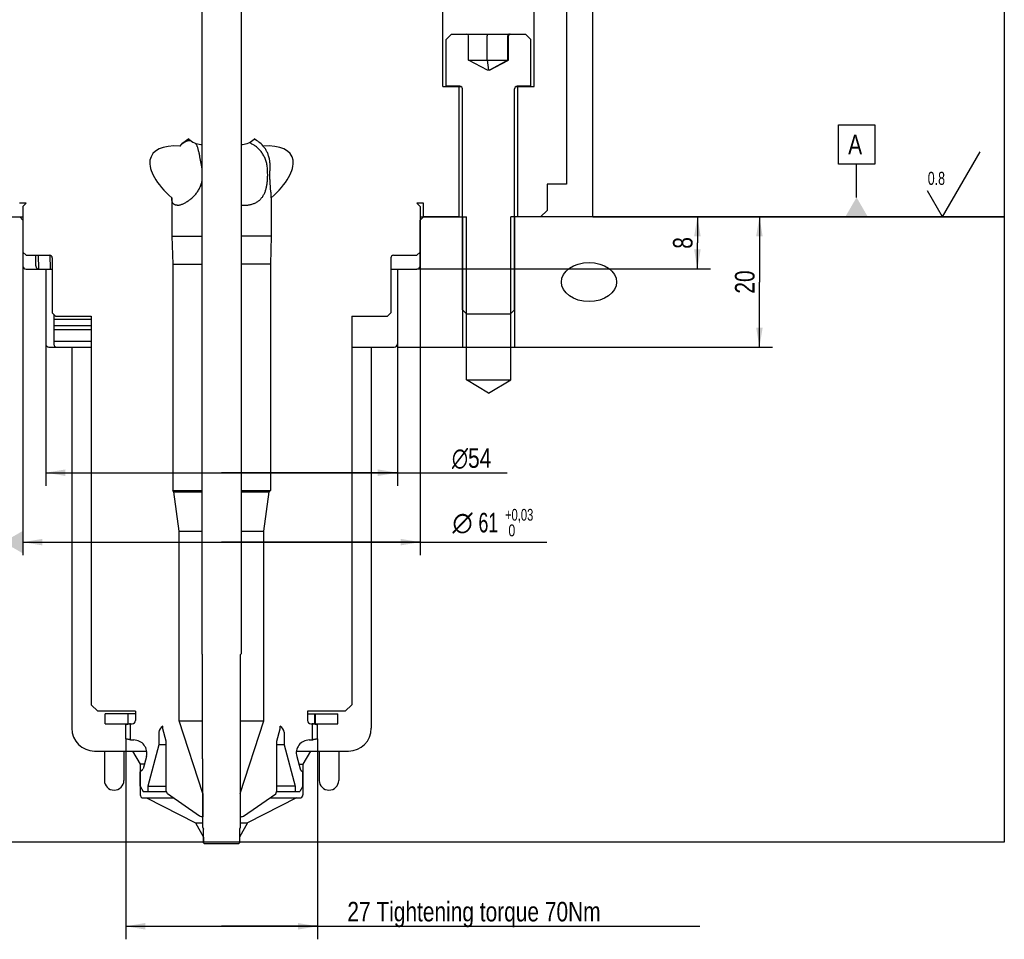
# Model space of a CAD drawing. Extents: x 0 to 1189, y 0 to 841.
# Tile 66 of 76: x 603 to 755, y 428 to 569. Entities that reach past the tile are written whole.
import ezdxf

# ---------------------------------------------------------------- set-up
doc = ezdxf.new("R2010")
doc.units = 0
doc.header["$LTSCALE"] = 65.395
doc.layers.get('0').update_dxf_attribs({"linetype": 'CONTINUOUS'})
for name, color, linetype in [('99M0007_BL10', 7, 'CONTINUOUS'), ('MG46096_3_G_55_R000_JG_BL12', 7, 'CONTINUOUS'), ('MG46_3_PPU_WEB_BL11', 7, 'CONTINUOUS'), ('MG46_3_PSUP_WEB_BL14', 7, 'CONTINUOUS')]:
    doc.layers.add(name, color=color, linetype=linetype)
doc.styles.get("Standard").update_dxf_attribs({"font": 'txt', "width": 0.8})
doc.styles.add('TEXTSTYLE_1', font='gdt', dxfattribs={"width": 0.8})
doc.dimstyles.new('DIMSTYLE_2', dxfattribs={"dimtxt": 3, "dimasz": 3, "dimexe": 2, "dimexo": 0, "dimgap": 0.75, "dimtad": 1, "dimtxsty": 'STANDARD', "dimblk": '_ARROW_FILLED', "dimblk1": '_ARROW_FILLED', "dimblk2": '_ARROW_FILLED', "dimcen": 0.09, "dimazin": 3, "dimtp": 0.3, "dimtm": 0.3, "dimtfac": 1, "dimtofl": 0, "dimtmove": 0, "dimatfit": 3, "dimtolj": 1})
doc.dimstyles.new('DIMSTYLE_4', dxfattribs={"dimtxt": 3, "dimasz": 3, "dimexe": 2, "dimexo": 0, "dimgap": 0.75, "dimtad": 1, "dimtxsty": 'STANDARD', "dimblk": '_ARROW_FILLED', "dimblk1": '_ARROW_FILLED', "dimblk2": '_ARROW_FILLED', "dimcen": 0.09, "dimazin": 3, "dimtp": 0.2, "dimtm": 0.2, "dimtfac": 1, "dimtofl": 0, "dimtmove": 0, "dimatfit": 3, "dimtolj": 1})
doc.dimstyles.new('DIMSTYLE_7', dxfattribs={"dimtxt": 3, "dimasz": 3, "dimexe": 2, "dimexo": 0, "dimgap": 0.75, "dimtad": 1, "dimtxsty": 'STANDARD', "dimblk": '_ARROW_FILLED', "dimblk1": '_ARROW_FILLED', "dimblk2": '_ARROW_FILLED', "dimcen": 0.09, "dimazin": 3, "dimtp": 0.5, "dimtm": 0.5, "dimtfac": 1, "dimtofl": 0, "dimtmove": 0, "dimatfit": 3, "dimtolj": 1})
doc.dimstyles.new('DIMSTYLE_8', dxfattribs={"dimtxt": 3, "dimasz": 3, "dimexe": 2, "dimexo": 0, "dimgap": 0.75, "dimtad": 1, "dimtxsty": 'STANDARD', "dimblk": '_ARROW_FILLED', "dimblk1": '_ARROW_FILLED', "dimblk2": '_ARROW_FILLED', "dimcen": 0.09, "dimazin": 3, "dimtol": 1, "dimtp": 0.03, "dimtfac": 0.6, "dimtofl": 0, "dimtmove": 0, "dimatfit": 3, "dimtolj": 1})

# ---------------------------------------------------------------- blocks, each defined once
blk = doc.blocks.new('_ARROW_FILLED')
at = {"color": 0, "linetype": 'BYBLOCK'}
blk.add_solid([(0, 0), (-1, 0.167), (-1, -0.167)], dxfattribs=at)
blk = doc.blocks.new('*D4')
at = {"color": 2, "linetype": 'CONTINUOUS'}
for p, q in [((607.34, 519.65), (607.34, 497.88)), ((661.34, 519.65), (661.34, 497.88)), ((607.34, 499.88), (634.34, 499.88)), ((661.34, 499.88), (634.34, 499.88)), ((634.34, 499.88), (678.21, 499.88))]:
    blk.add_line(p, q, dxfattribs=at)
at = {"color": 2, "linetype": 'CONTINUOUS', "xscale": 3, "yscale": 3, "zscale": 3, "rotation": 180}
blk.add_blockref('_ARROW_FILLED', (607.34, 499.88), dxfattribs=at)
at = {"color": 2, "linetype": 'CONTINUOUS', "xscale": 3, "yscale": 3, "zscale": 3}
blk.add_blockref('_ARROW_FILLED', (661.34, 499.88), dxfattribs=at)
at = {"color": 2, "linetype": 'CONTINUOUS', "insert": (669.71, 503.63), "char_height": 3, "width": 12.75, "attachment_point": 1, "style": 'TEXTSTYLE_1'}
blk.add_mtext('{\\Fgdt;n}\\Ftxt;54', dxfattribs=at)
blk = doc.blocks.new('*D8')
at = {"color": 2, "linetype": 'CONTINUOUS'}
for p, q in [((707.42, 539.15), (707.42, 535.15)), ((707.42, 531.15), (707.42, 535.15)), ((664.34, 531.15), (709.42, 531.15))]:
    blk.add_line(p, q, dxfattribs=at)
at = {"color": 2, "linetype": 'CONTINUOUS', "xscale": 3, "yscale": 3, "zscale": 3}
for p, rotation in [((707.42, 539.15), 90), ((707.42, 531.15), 270)]:
    blk.add_blockref('_ARROW_FILLED', p, dxfattribs=dict(at, rotation=rotation))
at = {"color": 2, "linetype": 'CONTINUOUS', "insert": (703.67, 535.15), "char_height": 3, "width": 3.5357, "attachment_point": 2, "rotation": 90}
blk.add_mtext('8', dxfattribs=at)
blk = doc.blocks.new('*D21')
at = {"color": 2, "linetype": 'CONTINUOUS'}
for p, q in [((619.62, 459.05), (619.62, 428.25)), ((649.07, 459.05), (649.07, 428.25)), ((619.62, 430.25), (634.34, 430.25)), ((649.07, 430.25), (634.34, 430.25)), ((634.34, 430.25), (707.8, 430.25))]:
    blk.add_line(p, q, dxfattribs=at)
at = {"color": 2, "linetype": 'CONTINUOUS', "xscale": 3, "yscale": 3, "zscale": 3, "rotation": 180}
blk.add_blockref('_ARROW_FILLED', (619.62, 430.25), dxfattribs=at)
at = {"color": 2, "linetype": 'CONTINUOUS', "xscale": 3, "yscale": 3, "zscale": 3}
blk.add_blockref('_ARROW_FILLED', (649.07, 430.25), dxfattribs=at)
at = {"color": 2, "linetype": 'CONTINUOUS', "insert": (653.66, 434), "char_height": 3, "width": 81.2143, "attachment_point": 1}
blk.add_mtext('27 Tightening torque 70Nm', dxfattribs=at)
blk = doc.blocks.new('*D23')
at = {"color": 2, "linetype": 'CONTINUOUS'}
for p, q in [((617.85, 661.85), (540.71, 661.85)), ((542.71, 661.85), (542.71, 600.5)), ((542.71, 539.15), (542.71, 600.5))]:
    blk.add_line(p, q, dxfattribs=at)
at = {"color": 2, "linetype": 'CONTINUOUS', "xscale": 3, "yscale": 3, "zscale": 3}
for p, rotation in [((542.71, 661.85), 90), ((542.71, 539.15), 270)]:
    blk.add_blockref('_ARROW_FILLED', p, dxfattribs=dict(at, rotation=rotation))
at = {"color": 2, "linetype": 'CONTINUOUS', "insert": (538.96, 600.5), "char_height": 3, "width": 15.75, "attachment_point": 2, "rotation": 90}
blk.add_mtext('122,7', dxfattribs=at)
blk = doc.blocks.new('*D27')
at = {"color": 2, "linetype": 'CONTINUOUS'}
for p, q in [((707.42, 539.15), (718.94, 539.15)), ((716.94, 539.15), (716.94, 529.15)), ((716.94, 519.15), (716.94, 529.15)), ((661.34, 519.15), (718.94, 519.15))]:
    blk.add_line(p, q, dxfattribs=at)
at = {"color": 2, "linetype": 'CONTINUOUS', "xscale": 3, "yscale": 3, "zscale": 3}
for p, rotation in [((716.94, 539.15), 90), ((716.94, 519.15), 270)]:
    blk.add_blockref('_ARROW_FILLED', p, dxfattribs=dict(at, rotation=rotation))
at = {"color": 2, "linetype": 'CONTINUOUS', "insert": (713.19, 529.15), "char_height": 3, "width": 7.0714, "attachment_point": 2, "rotation": 90}
blk.add_mtext('20', dxfattribs=at)
blk = doc.blocks.new('*D28')
at = {"color": 2, "linetype": 'CONTINUOUS'}
for p, q in [((603.84, 539.15), (603.84, 487.22)), ((664.84, 539.15), (664.84, 487.22)), ((603.84, 489.22), (634.34, 489.22)), ((664.84, 489.22), (634.34, 489.22)), ((634.34, 489.22), (684.3, 489.22))]:
    blk.add_line(p, q, dxfattribs=at)
at = {"color": 2, "linetype": 'CONTINUOUS', "xscale": 3, "yscale": 3, "zscale": 3, "rotation": 180}
blk.add_blockref('_ARROW_FILLED', (603.84, 489.22), dxfattribs=at)
at = {"color": 2, "linetype": 'CONTINUOUS', "xscale": 3, "yscale": 3, "zscale": 3}
blk.add_blockref('_ARROW_FILLED', (664.84, 489.22), dxfattribs=at)
at = {"color": 2, "linetype": 'CONTINUOUS', "style": 'TEXTSTYLE_1'}
blk.add_text('n', height=3, dxfattribs=at).set_placement((669.8, 490.72))
at = {"color": 2, "linetype": 'CONTINUOUS'}
for s, height, width, p in [('61', 3, 0.678571, (673.8, 490.72)), ('+0,03', 1.8, 0.714286, (677.87, 492.52)), (' 0', 1.8, 0.785714, (677.87, 490.12))]:
    blk.add_text(s, height=height, dxfattribs=dict(at, width=width)).set_placement(p)
blk = doc.blocks.new('SF0_BL19', base_point=(746.79, 544.15))
at = {"color": 2, "linetype": 'CONTINUOUS'}
for q in [(750.84, 549.15), (742.75, 543.15)]:
    blk.add_line((745.06, 539.15), q, dxfattribs=at)
at = {"color": 2, "linetype": 'CONTINUOUS', "width": 0.714286}
blk.add_text('0.8', height=2, dxfattribs=at).set_placement((742.79, 544.06))
blk = doc.blocks.new('99M0007_BL10', base_point=(734.44, 546.21))
at = {"layer": '99M0007_BL10', "color": 2, "linetype": 'CONTINUOUS'}
for p, q in [((729.07, 553.26), (734.64, 553.26)), ((729.07, 547.26), (729.07, 553.26)), ((734.64, 553.26), (734.64, 547.26)), ((734.64, 547.26), (729.07, 547.26)), ((731.86, 542.15), (731.86, 547.26)), ((727.63, 539.15), (741.25, 539.15))]:
    blk.add_line(p, q, dxfattribs=at)
blk.add_solid([(733.59, 539.15), (730.13, 539.15), (731.86, 542.15)], dxfattribs=at)
at = {"layer": '99M0007_BL10', "color": 2, "linetype": 'CONTINUOUS', "insert": (730.57, 551.76), "char_height": 3, "width": 3.8571, "attachment_point": 1}
blk.add_mtext('A', dxfattribs=at)
blk = doc.blocks.new('MG46_3_PPU_WEB_BL11', base_point=(604.15, 524.71))
at = {"layer": 'MG46_3_PPU_WEB_BL11', "color": 7, "linetype": 'CONTINUOUS'}
for p, q in [((596.74, 539.15), (603.84, 539.15)), ((603.35, 539.15), (603.84, 538.66)), ((603.84, 538.66), (603.84, 531.65)), ((664.84, 539.15), (671.94, 539.15)), ((664.84, 538.65), (665.34, 539.15)), ((664.84, 531.65), (664.84, 538.65)), ((671.94, 514.15), (671.94, 539.15)), ((754.55, 539.15), (678.74, 539.15)), ((678.74, 514.15), (678.74, 539.15)), ((754.55, 539.15), (754.55, 443.15)), ((605.83, 531.65), (605.83, 533.25)), ((604.34, 531.15), (608.34, 531.15)), ((607.34, 531.15), (607.34, 519.65)), ((660.34, 531.15), (664.34, 531.15)), ((661.34, 531.15), (661.34, 519.65)), ((608.58, 524.17), (608.58, 519.65)), ((607.84, 519.15), (614.34, 519.15)), ((611.34, 519.15), (611.34, 460.65)), ((654.34, 519.15), (660.84, 519.15)), ((657.34, 519.15), (657.34, 460.65)), ((671.34, 519.15), (679.34, 519.15)), ((671.94, 514.15), (678.74, 514.15)), ((675.34, 512.11), (671.94, 514.15)), ((675.34, 512.11), (678.74, 514.15)), ((614.84, 457.15), (622.85, 457.15)), ((616.34, 457.15), (616.34, 452.65)), ((619.34, 457.15), (619.34, 452.65)), ((620.69, 457.15), (621.84, 455.15)), ((645.84, 457.15), (653.84, 457.15)), ((648, 457.15), (646.84, 455.15)), ((649.34, 457.15), (649.34, 452.65)), ((652.34, 457.15), (652.34, 452.65)), ((622.48, 455.15), (621.84, 455.15)), ((621.84, 455.15), (621.84, 450.45)), ((646.2, 455.15), (646.84, 455.15)), ((646.84, 455.15), (646.84, 450.45)), ((622.34, 449.95), (626.96, 449.95)), ((622.84, 449.95), (630.33, 446.14)), ((645.84, 449.95), (638.35, 446.14)), ((641.73, 449.95), (646.34, 449.95)), ((630.33, 446.14), (631.51, 446.14)), ((630.33, 446.14), (631.59, 443.95)), ((638.35, 446.14), (637.09, 443.95)), ((637.19, 446.14), (638.35, 446.14)), ((631.59, 443.15), (514.13, 443.15)), ((631.59, 443.95), (631.59, 443.15)), ((637.09, 443.95), (637.09, 443.15)), ((754.55, 443.15), (637.09, 443.15))]:
    blk.add_line(p, q, dxfattribs=at)
at = {"layer": 'MG46_3_PPU_WEB_BL11', "color": 2, "linetype": 'CONTINUOUS'}
for p, q in [((671.34, 539.15), (671.34, 519.15)), ((679.34, 539.15), (679.34, 519.15))]:
    blk.add_line(p, q, dxfattribs=at)
at = {"layer": 'MG46_3_PPU_WEB_BL11', "color": 7, "linetype": 'CONTINUOUS'}
for points in [[(605.83, 531.65), (605.84, 531.56), (605.86, 531.47), (605.89, 531.38), (605.94, 531.31), (606, 531.24), (606.07, 531.19), (606.14, 531.17), (606.22, 531.15)], [(608.58, 519.65), (608.59, 519.56), (608.61, 519.47), (608.64, 519.39), (608.69, 519.31), (608.75, 519.24), (608.82, 519.19), (608.9, 519.17), (608.98, 519.15)]]:
    blk.add_lwpolyline(points, dxfattribs=at)
for centre, radius, start, end in [((604.34, 531.65), 0.5, 180, 270), ((664.34, 531.65), 0.5, 270, 360), ((607.84, 519.65), 0.5, 180, 270), ((660.84, 519.65), 0.5, 270, 360), ((614.84, 460.65), 3.5, 180, 270), ((653.84, 460.65), 3.5, 270, 360), ((617.84, 452.65), 1.5, 180, 360), ((650.84, 452.65), 1.5, 180, 360), ((622.34, 450.45), 0.5, 180, 270), ((646.34, 450.45), 0.5, 270, 360)]:
    blk.add_arc(centre, radius, start, end, dxfattribs=at)
blk.add_ellipse((690.77, 529.15), major_axis=(-4.24, 0), ratio=0.707107, dxfattribs=at)
blk = doc.blocks.new('MG46096_3_G_55_R000_JG_BL12', base_point=(605.63, 511.41))
at = {"layer": 'MG46096_3_G_55_R000_JG_BL12', "color": 7, "linetype": 'CONTINUOUS'}
for p, q in [((668.34, 559.15), (668.34, 620.35)), ((682.34, 559.15), (682.34, 620.35)), ((687.34, 618.15), (687.34, 544.15)), ((631.34, 588.15), (631.34, 472.05)), ((637.34, 588.15), (637.34, 472.05)), ((631.32, 578.3), (631.32, 550.25)), ((637.37, 578.3), (637.37, 550.25)), ((668.84, 566.4), (669.64, 567.2)), ((669.64, 567.2), (681.04, 567.2)), ((675.16, 567.05), (675.16, 567.02)), ((681.84, 566.4), (681.04, 567.2)), ((668.84, 559.2), (668.84, 566.4)), ((672.27, 563.2), (672.27, 566.94)), ((675.16, 567.02), (675.16, 566.99)), ((675.16, 566.99), (675.16, 566.96)), ((675.16, 563.2), (675.16, 566.96)), ((678.32, 563.2), (678.32, 566.94)), ((678.42, 563.2), (678.42, 566.94)), ((681.84, 559.2), (681.84, 566.4)), ((672.27, 563.2), (678.42, 563.2)), ((675.19, 561.67), (672.27, 563.2)), ((675.16, 563.2), (675.33, 561.67)), ((678.32, 563.2), (675.5, 561.67)), ((675.5, 561.67), (678.42, 563.2)), ((675.5, 561.67), (675.19, 561.67)), ((668.34, 559.15), (671.14, 559.15)), ((670.94, 559.2), (668.84, 559.2)), ((670.84, 539.15), (670.84, 559.15)), ((671.34, 524.88), (671.34, 558.8)), ((679.34, 524.88), (679.34, 558.8)), ((679.55, 559.15), (682.34, 559.15)), ((681.84, 559.2), (679.74, 559.2)), ((679.84, 539.15), (679.84, 559.15)), ((629.34, 551.12), (629.34, 551.09)), ((639.34, 551.12), (639.34, 551.09)), ((631.14, 550.25), (631.32, 550.25)), ((637.34, 550.25), (637.54, 550.25)), ((631.08, 548.09), (631.02, 548.38)), ((631.21, 547.34), (631.08, 548.09)), ((631.27, 547.03), (631.21, 547.34)), ((641.94, 542.97), (641.88, 543.58)), ((687.34, 544.15), (684.34, 544.15)), ((684.34, 544.15), (684.34, 540.15)), ((626.69, 542.09), (626.69, 536.2)), ((640.34, 541.88), (640.37, 541.91)), ((641.99, 542.09), (641.99, 536.2)), ((604.34, 541.25), (603.34, 541.25)), ((603.84, 540.75), (604.34, 541.25)), ((603.84, 540.75), (603.84, 533.75)), ((665.34, 541.25), (664.34, 541.25)), ((664.84, 540.75), (664.34, 541.25)), ((664.84, 540.75), (664.84, 533.75)), ((665.34, 539.15), (665.34, 541.25)), ((683.34, 539.15), (684.34, 540.15)), ((664.84, 539.15), (665.25, 539.15)), ((670.84, 539.15), (665.34, 539.15)), ((683.34, 539.15), (679.84, 539.15)), ((626.69, 536.2), (631.34, 536.2)), ((626.69, 536.2), (626.84, 531.9)), ((641.99, 536.2), (637.34, 536.2)), ((641.99, 536.2), (641.84, 531.9)), ((603.84, 533.75), (604.34, 533.25)), ((604.34, 533.25), (607.94, 533.25)), ((606.19, 533.25), (606.22, 531.15)), ((607.99, 533.25), (608.02, 531.15)), ((608.34, 532.85), (608.34, 524.4)), ((660.34, 532.85), (660.34, 524.4)), ((660.74, 533.25), (664.34, 533.25)), ((664.84, 533.75), (664.34, 533.25)), ((626.84, 531.9), (631.34, 531.9)), ((626.84, 531.9), (626.84, 497.15)), ((641.84, 531.9), (637.34, 531.9)), ((641.84, 531.9), (641.84, 497.15)), ((672.02, 524.2), (671.34, 524.88)), ((678.67, 524.2), (679.34, 524.88)), ((608.34, 524.4), (608.84, 523.9)), ((614.34, 523.4), (608.58, 523.4)), ((608.84, 523.9), (614.34, 523.9)), ((614.34, 523.9), (614.34, 464.25)), ((654.34, 523.9), (659.84, 523.9)), ((654.34, 523.9), (654.34, 464.25)), ((660.34, 524.4), (659.84, 523.9)), ((678.67, 524.2), (672.02, 524.2)), ((614.34, 522.4), (608.58, 522.4)), ((614.34, 521.8), (608.58, 521.8)), ((614.34, 520), (608.58, 520)), ((626.84, 497.15), (631.34, 497.15)), ((627.04, 496.95), (626.84, 497.15)), ((627.04, 496.95), (631.34, 496.95)), ((627.84, 490.88), (627.04, 496.95)), ((637.34, 497.15), (641.84, 497.15)), ((637.34, 496.95), (641.64, 496.95)), ((640.84, 490.88), (641.64, 496.95)), ((641.64, 496.95), (641.84, 497.15)), ((627.84, 490.88), (631.34, 490.88)), ((627.84, 461.79), (627.84, 490.88)), ((637.34, 490.88), (640.84, 490.88)), ((640.84, 461.79), (640.84, 490.88)), ((631.34, 472.05), (631.44, 471.95)), ((631.44, 455.95), (631.44, 471.95)), ((637.34, 472.05), (637.24, 471.95)), ((637.24, 455.95), (637.24, 471.95)), ((615.34, 463.25), (614.34, 464.25)), ((653.34, 463.25), (654.34, 464.25)), ((621.14, 463.25), (615.34, 463.25)), ((621.14, 462.85), (616.49, 462.85)), ((616.49, 461.35), (616.49, 462.85)), ((620.01, 461.35), (620.01, 462.85)), ((621.14, 463.25), (621.14, 461.85)), ((653.34, 463.25), (647.54, 463.25)), ((647.54, 463.25), (647.54, 461.85)), ((647.54, 462.85), (652.19, 462.85)), ((648.62, 462.85), (648.62, 461.35)), ((648.7, 462.85), (648.7, 461.35)), ((652.19, 461.35), (652.19, 462.85)), ((616.49, 461.35), (620.64, 461.35)), ((620.35, 461.34), (620.44, 461.35)), ((620.36, 458.87), (620.36, 461.34)), ((627.84, 461.79), (631.44, 461.79)), ((631.47, 450.63), (627.84, 461.79)), ((637.22, 450.63), (640.84, 461.79)), ((637.24, 461.79), (640.84, 461.79)), ((648.04, 461.35), (648.24, 461.35)), ((648.34, 461.34), (648.24, 461.35)), ((648.28, 461.35), (652.19, 461.35)), ((648.33, 458.87), (648.33, 461.34)), ((619.62, 461.16), (619.62, 459.05)), ((624.74, 460.03), (624.74, 458.1)), ((625.34, 460.55), (625.34, 460.95)), ((625.84, 458.69), (625.34, 460.55)), ((642.84, 458.69), (643.34, 460.55)), ((643.34, 460.55), (643.34, 460.95)), ((643.94, 460.03), (643.94, 458.1)), ((649.07, 459.05), (649.07, 461.16)), ((620.35, 458.87), (620.44, 458.85)), ((620.44, 458.85), (620.87, 458.85)), ((625.84, 451.05), (625.84, 458.69)), ((642.84, 451.05), (642.84, 458.69)), ((647.82, 458.85), (648.24, 458.85)), ((648.24, 458.85), (648.34, 458.87)), ((624.74, 458.1), (623.04, 451.75)), ((625.84, 458.1), (624.74, 458.1)), ((643.94, 458.1), (642.84, 458.1)), ((643.94, 458.1), (645.64, 451.75)), ((622.8, 456.34), (622.29, 454.42)), ((631.49, 455.9), (631.44, 455.95)), ((631.49, 445.43), (631.49, 455.9)), ((637.19, 455.9), (637.24, 455.95)), ((637.19, 455.9), (637.19, 445.43)), ((645.89, 456.34), (646.4, 454.42)), ((622.11, 454.15), (621.84, 453.95)), ((621.84, 451.75), (621.84, 453.95)), ((646.58, 454.15), (646.84, 453.95)), ((646.84, 451.75), (646.84, 453.95)), ((621.84, 451.75), (622.3, 450.95)), ((622.3, 450.95), (625.88, 450.95)), ((623.04, 451.75), (625.84, 451.75)), ((623.04, 451.75), (623.04, 450.95)), ((626.03, 450.61), (625.84, 451.05)), ((630.94, 447.16), (626.03, 450.61)), ((631.47, 450.63), (631.47, 447.05)), ((637.22, 450.63), (637.19, 450.63)), ((637.22, 450.63), (637.22, 447.05)), ((637.74, 447.16), (642.66, 450.61)), ((642.66, 450.61), (642.84, 451.05)), ((642.8, 450.95), (646.38, 450.95)), ((645.64, 451.75), (642.84, 451.75)), ((645.64, 451.75), (645.64, 450.95)), ((646.84, 451.75), (646.38, 450.95)), ((631.29, 447.05), (630.94, 447.16)), ((631.47, 447.05), (631.29, 447.05)), ((637.39, 447.05), (637.19, 447.05)), ((637.39, 447.05), (637.74, 447.16)), ((631.49, 445.43), (631.59, 445.15)), ((631.59, 443.05), (631.59, 445.15)), ((637.19, 445.43), (637.09, 445.15)), ((637.09, 445.15), (637.09, 443.05)), ((631.69, 442.95), (631.59, 443.05)), ((636.99, 442.95), (637.09, 443.05)), ((631.69, 442.95), (636.99, 442.95))]:
    blk.add_line(p, q, dxfattribs=at)
for points in [[(675.14, 567.2), (675.14, 567.2), (675.14, 567.2), (675.14, 567.2), (675.15, 567.19), (675.15, 567.19), (675.15, 567.18), (675.15, 567.17), (675.15, 567.16), (675.15, 567.15), (675.15, 567.14), (675.15, 567.13), (675.15, 567.12), (675.15, 567.11), (675.15, 567.09), (675.15, 567.08), (675.16, 567.07), (675.16, 567.05)], [(678.57, 567.2), (678.55, 567.2), (678.53, 567.2), (678.51, 567.2), (678.5, 567.19), (678.48, 567.19), (678.46, 567.18), (678.45, 567.17), (678.43, 567.16), (678.42, 567.15), (678.41, 567.14), (678.39, 567.13), (678.38, 567.12), (678.37, 567.11), (678.36, 567.09), (678.35, 567.08), (678.34, 567.07), (678.34, 567.05), (678.33, 567.04), (678.33, 567.02), (678.32, 567.01), (678.32, 566.99), (678.32, 566.98), (678.32, 566.96), (678.32, 566.94)], [(627.96, 550.03), (628.03, 550.11), (628.1, 550.18), (628.16, 550.24), (628.23, 550.3), (628.3, 550.36), (628.36, 550.41), (628.43, 550.46), (628.49, 550.51), (628.56, 550.55), (628.62, 550.59), (628.68, 550.63), (628.75, 550.67), (628.81, 550.7), (628.87, 550.73), (628.92, 550.75), (628.98, 550.78), (629.03, 550.8), (629.08, 550.82), (629.13, 550.83), (629.18, 550.85), (629.23, 550.86), (629.28, 550.87), (629.33, 550.88), (629.38, 550.89), (629.42, 550.9), (629.47, 550.9), (629.52, 550.9), (629.56, 550.9)], [(631.02, 548.38), (631, 548.52), (630.97, 548.65), (630.94, 548.78), (630.92, 548.91), (630.89, 549.03), (630.86, 549.16), (630.83, 549.27), (630.8, 549.39), (630.77, 549.5), (630.74, 549.6), (630.71, 549.7), (630.68, 549.8), (630.65, 549.89), (630.62, 549.97), (630.58, 550.05), (630.55, 550.13), (630.52, 550.2), (630.48, 550.27), (630.45, 550.33), (630.41, 550.39), (630.39, 550.43)], [(639.24, 550.21), (639.13, 550.27), (639.02, 550.33), (638.91, 550.39), (638.8, 550.45), (638.69, 550.5), (638.58, 550.54), (638.57, 550.55)], [(641.38, 546.7), (641.36, 546.87), (641.34, 547.03), (641.31, 547.19), (641.28, 547.35), (641.24, 547.5), (641.2, 547.65), (641.15, 547.81), (641.1, 547.96), (641.04, 548.1), (640.98, 548.25), (640.91, 548.39), (640.84, 548.53), (640.76, 548.66), (640.68, 548.79), (640.6, 548.92), (640.51, 549.05), (640.41, 549.17), (640.32, 549.29), (640.22, 549.4), (640.12, 549.51), (640.01, 549.61), (639.91, 549.71), (639.8, 549.81), (639.69, 549.9), (639.58, 549.98), (639.47, 550.06), (639.36, 550.14), (639.24, 550.21)], [(641.8, 546.7), (641.81, 546.86), (641.81, 547.02), (641.8, 547.18), (641.79, 547.33), (641.78, 547.49), (641.76, 547.64), (641.74, 547.79), (641.72, 547.93), (641.69, 548.08), (641.65, 548.22), (641.61, 548.36), (641.57, 548.5), (641.53, 548.63), (641.48, 548.76), (641.43, 548.89), (641.38, 549.01), (641.32, 549.13), (641.26, 549.25), (641.2, 549.36), (641.14, 549.47), (641.07, 549.58), (641, 549.68), (640.93, 549.77), (640.86, 549.86), (640.79, 549.95), (640.72, 550.03)], [(631.34, 546.7), (631.3, 546.87), (631.27, 547.03)], [(640.37, 541.91), (640.45, 542), (640.53, 542.1), (640.61, 542.2), (640.68, 542.3), (640.75, 542.41), (640.81, 542.51), (640.87, 542.62), (640.93, 542.74), (640.98, 542.85), (641.03, 542.97), (641.07, 543.09), (641.11, 543.21), (641.15, 543.33), (641.19, 543.45), (641.22, 543.58), (641.25, 543.71), (641.27, 543.83), (641.3, 543.96), (641.32, 544.09), (641.34, 544.23), (641.36, 544.36), (641.37, 544.5), (641.39, 544.64), (641.4, 544.78), (641.41, 544.92), (641.41, 545.06), (641.42, 545.21), (641.42, 545.36), (641.43, 545.52), (641.43, 545.67), (641.42, 545.84), (641.42, 546), (641.41, 546.17), (641.4, 546.34), (641.39, 546.52), (641.38, 546.7)], [(641.88, 543.58), (641.85, 543.83), (641.84, 543.96), (641.83, 544.09), (641.82, 544.23), (641.81, 544.36), (641.8, 544.5), (641.8, 544.63), (641.79, 544.77), (641.78, 544.92), (641.78, 545.06), (641.78, 545.21), (641.77, 545.36), (641.77, 545.52), (641.77, 545.67), (641.77, 545.84), (641.78, 546), (641.78, 546.17), (641.79, 546.34), (641.79, 546.52), (641.8, 546.7)], [(627.53, 540.93), (627.6, 540.94), (627.68, 540.94), (627.77, 540.95), (627.85, 540.97), (627.94, 540.99), (628.04, 541.02), (628.13, 541.04), (628.23, 541.08), (628.33, 541.12), (628.43, 541.16), (628.54, 541.21), (628.64, 541.26), (628.75, 541.31), (628.86, 541.37), (628.97, 541.44), (629.09, 541.51), (629.2, 541.59), (629.31, 541.66), (629.43, 541.75), (629.54, 541.83), (629.65, 541.93), (629.77, 542.02), (629.88, 542.12), (629.98, 542.22), (630.09, 542.33), (630.19, 542.44), (630.29, 542.55), (630.39, 542.66), (630.48, 542.78), (630.57, 542.9), (630.66, 543.02), (630.74, 543.14), (630.82, 543.27), (630.89, 543.39), (630.96, 543.52), (631.02, 543.65), (631.08, 543.78), (631.14, 543.91), (631.19, 544.04), (631.23, 544.18), (631.28, 544.31), (631.32, 544.45), (631.34, 544.57)], [(641.99, 542.09), (641.99, 542.19), (641.99, 542.3), (641.98, 542.4), (641.98, 542.51), (641.97, 542.62), (641.96, 542.73), (641.95, 542.85), (641.94, 542.97)], [(627.11, 541.02), (627.1, 541.03), (627.05, 541.06), (627, 541.1), (626.96, 541.14), (626.92, 541.18), (626.89, 541.22), (626.85, 541.27), (626.82, 541.33), (626.8, 541.39), (626.77, 541.45), (626.75, 541.52), (626.74, 541.59), (626.72, 541.66), (626.71, 541.74), (626.7, 541.83), (626.7, 541.91), (626.69, 542), (626.69, 542.09)], [(637.82, 540.93), (637.96, 540.94), (638.09, 540.94), (638.23, 540.95), (638.37, 540.97), (638.5, 540.98), (638.63, 541.01), (638.76, 541.03), (638.89, 541.06), (639.01, 541.1), (639.13, 541.14), (639.25, 541.18), (639.37, 541.22), (639.48, 541.27), (639.59, 541.33), (639.7, 541.39), (639.81, 541.45), (639.91, 541.52), (640.01, 541.59), (640.1, 541.66), (640.2, 541.74), (640.29, 541.82), (640.34, 541.88)], [(627.53, 540.93), (627.46, 540.94), (627.39, 540.94), (627.32, 540.95), (627.26, 540.97), (627.21, 540.98), (627.15, 541.01), (627.11, 541.02)], [(637.34, 540.96), (637.36, 540.95), (637.52, 540.94), (637.67, 540.94), (637.82, 540.93)], [(620.35, 461.34), (620.27, 461.32), (620.2, 461.31), (620.13, 461.29), (620.06, 461.28), (619.99, 461.26), (619.92, 461.24), (619.84, 461.23), (619.77, 461.21), (619.7, 461.19), (619.63, 461.17)], [(649.06, 461.17), (648.98, 461.19), (648.91, 461.21), (648.84, 461.23), (648.77, 461.24), (648.7, 461.26), (648.63, 461.28), (648.55, 461.29), (648.48, 461.31), (648.41, 461.32), (648.34, 461.34)], [(619.62, 461.16), (619.62, 461.16), (619.62, 461.16), (619.62, 461.16), (619.62, 461.16), (619.63, 461.17)], [(649.06, 461.17), (649.06, 461.16), (649.06, 461.16), (649.07, 461.16), (649.07, 461.16), (649.07, 461.16)], [(619.63, 459.04), (619.62, 459.04), (619.62, 459.05), (619.62, 459.05), (619.62, 459.05), (619.62, 459.05)], [(620.35, 458.87), (620.27, 458.88), (620.2, 458.9), (620.13, 458.91), (620.06, 458.93), (619.99, 458.95), (619.92, 458.96), (619.84, 458.98), (619.77, 459), (619.7, 459.02), (619.63, 459.04)], [(649.06, 459.04), (648.98, 459.02), (648.91, 459), (648.84, 458.98), (648.77, 458.96), (648.7, 458.95), (648.63, 458.93), (648.55, 458.91), (648.48, 458.9), (648.41, 458.88), (648.34, 458.87)], [(649.07, 459.05), (649.07, 459.05), (649.07, 459.05), (649.06, 459.05), (649.06, 459.04), (649.06, 459.04)]]:
    blk.add_lwpolyline(points, dxfattribs=at)
for centre, radius, start, end in [((670.94, 558.8), 0.4, 0, 90), ((679.74, 558.8), 0.4, 90, 180), ((631.69, 546.7), 5, 118.0343, 138.2678), ((631.44, 553.24), 3, 225.7012, 264.353), ((637.25, 553.24), 3, 275.647, 314.2988), ((636.99, 546.7), 5, 41.7322, 61.9657), ((607.94, 532.85), 0.4, 0, 90), ((660.74, 532.85), 0.4, 90, 180), ((620.64, 461.85), 0.5, 270, 360), ((648.04, 461.85), 0.5, 180, 270), ((625.74, 460.03), 1, 113.5782, 180), ((642.94, 460.03), 1, 0, 66.4218), ((620.87, 456.85), 2, 345, 90), ((647.82, 456.85), 2, 90, 195), ((621.8, 454.55), 0.5, 307, 345), ((646.88, 454.55), 0.5, 195, 233)]:
    blk.add_arc(centre, radius, start, end, dxfattribs=at)
for centre, major_axis, ratio, start_param, end_param in [((672.01, 566.94), (0.26, 0), 0.99863, 0, 1.570796), ((678.68, 566.94), (-0.26, 0), 0.99863, -1.570796, 0), ((634.34, 542.88), (10.77, -5.63), 0.411455, 2.400899, 4.156614), ((634.34, 542.88), (10.77, 5.63), 0.411455, -1.015021, 0.740693)]:
    blk.add_ellipse(centre, major_axis=major_axis, ratio=ratio, start_param=start_param, end_param=end_param, dxfattribs=at)
blk = doc.blocks.new('MG46_3_PSUP_WEB_BL14', base_point=(604.15, 476.81))
at = {"layer": 'MG46_3_PSUP_WEB_BL14', "color": 7, "linetype": 'CONTINUOUS'}
for p, q in [((754.55, 625.15), (754.55, 539.15)), ((691.34, 539.15), (691.34, 620.15)), ((691.34, 539.15), (754.55, 539.15))]:
    blk.add_line(p, q, dxfattribs=at)

msp = doc.modelspace()

# ---------------------------------------------------------------- linework, layer by layer
at = {"color": 7, "linetype": 'CONTINUOUS'}
msp.add_line((754.551, 443.154), (514.134, 443.154), dxfattribs=at)
at = {"color": 2, "linetype": 'CONTINUOUS'}
msp.add_solid([(603.843, 490.954), (603.843, 487.49), (600.843, 489.222)], dxfattribs=at)

# ---------------------------------------------------------------- block references
msp.add_blockref('SF0_BL19', (746.794, 544.154), dxfattribs=at)
at = {"layer": '99M0007_BL10'}
msp.add_blockref('99M0007_BL10', (734.442, 546.207), dxfattribs=at)
at = {"layer": 'MG46096_3_G_55_R000_JG_BL12'}
msp.add_blockref('MG46096_3_G_55_R000_JG_BL12', (605.627, 511.409), dxfattribs=at)
at = {"layer": 'MG46_3_PPU_WEB_BL11'}
msp.add_blockref('MG46_3_PPU_WEB_BL11', (604.153, 524.706), dxfattribs=at)
at = {"layer": 'MG46_3_PSUP_WEB_BL14'}
msp.add_blockref('MG46_3_PSUP_WEB_BL14', (604.153, 476.809), dxfattribs=at)

# ---------------------------------------------------------------- dimensions: what is measured, and where the dimension line sits
at = {"color": 2, "linetype": 'CONTINUOUS'}
for base, p1, p2, angle, dimstyle, picture, middle in [((542.71, 661.854), (589.943, 539.154), (617.853, 661.854), 90, 'DIMSTYLE_7', '*D23', (542.71, 600.076)), ((716.94, 519.154), (707.415, 539.154), (661.343, 519.154), 270, 'DIMSTYLE_4', '*D27', (716.94, 528.726)), ((707.415, 539.154), (664.343, 531.154), (678.743, 539.154), 90, 'DIMSTYLE_4', '*D8', (707.415, 534.726))]:
    dim = msp.add_linear_dim(base=base, p1=p1, p2=p2, angle=angle, dimstyle=dimstyle, dxfattribs=at)
    dim.commit()
    dim.dimension.update_dxf_attribs({"geometry": picture, "text_midpoint": middle, "dimtype": 160})
for base, p1, p2, text, dimstyle, picture, middle in [((603.843, 489.222), (664.843, 539.154), (603.843, 539.154), '%%c<>', 'DIMSTYLE_8', '*D28', (677.05, 489.222)), ((619.618, 430.254), (649.067, 459.047), (619.618, 459.047), '<> Tightening torque 70Nm', 'DIMSTYLE_4', '*D21', (680.728, 430.254))]:
    dim = msp.add_linear_dim(base=base, p1=p1, p2=p2, angle=180, text=text, dimstyle=dimstyle, dxfattribs=at)
    dim.commit()
    dim.dimension.update_dxf_attribs({"geometry": picture, "text_midpoint": middle, "dimtype": 160})
dim = msp.add_linear_dim(base=(661.343, 499.883), p1=(607.343, 519.654), p2=(661.343, 519.654), text='%%c<>', dimstyle='DIMSTYLE_2', dxfattribs=at)
dim.commit()
dim.dimension.update_dxf_attribs({"geometry": '*D4', "text_midpoint": (673.965, 499.883), "dimtype": 160})

doc.saveas('drawing.dxf')
